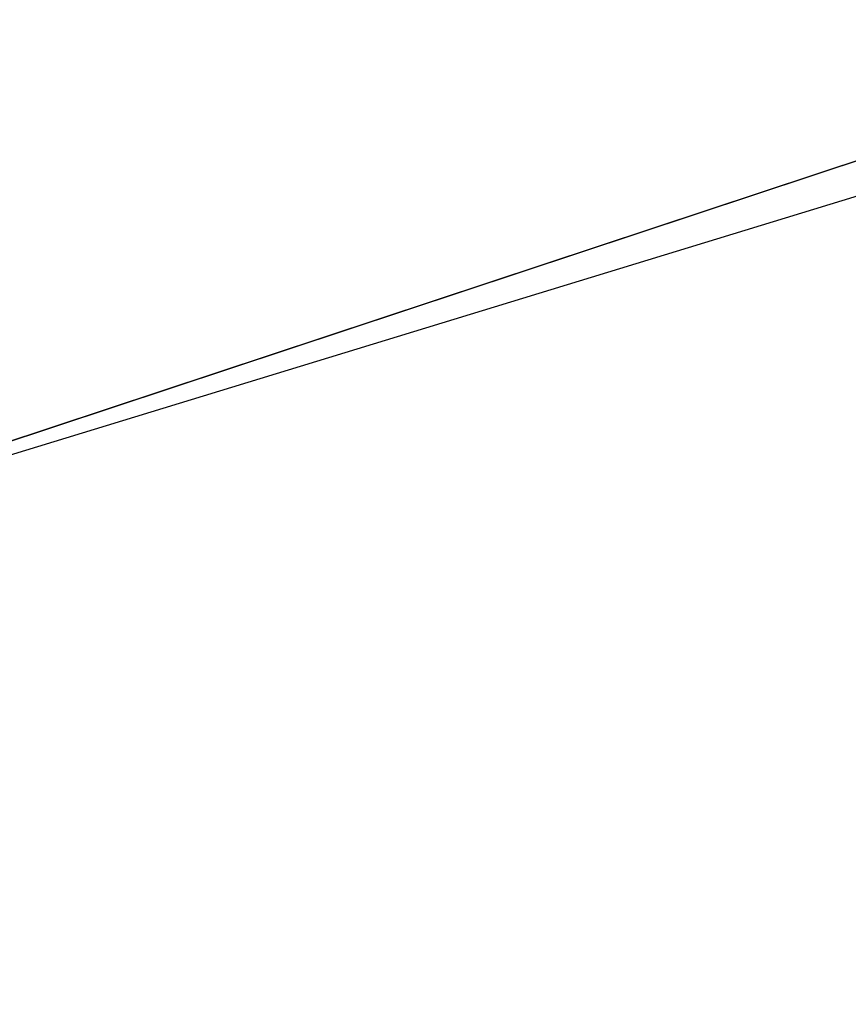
# Model space of a CAD drawing. Header units: millimetres. Extents: x -25 to 235, y -115 to 136.
# Tile 121 of 256: x 2.39629 to 2.40331, y 106.45087 to 106.45922. Entities that reach past the tile are written whole.
import ezdxf

# ---------------------------------------------------------------- set-up
doc = ezdxf.new("R2010")
doc.units = ezdxf.units.MM
doc.header["$LTSCALE"] = 81.481481
for name, color, linetype in [('202', 7, 'CONTINUOUS'), ('203', 7, 'CONTINUOUS'), ('204', 7, 'CONTINUOUS'), ('247', 7, 'CONTINUOUS')]:
    doc.layers.add(name, color=color, linetype=linetype)

msp = doc.modelspace()

# ---------------------------------------------------------------- linework, layer by layer
at = {"layer": '202', "linetype": 'CONTINUOUS'}
for points in [[(2.4197866, 106.3620453, 6.260501), (2.4208698, 106.3585026, 6.62), (2.3905509, 106.457671, 6.2615027), (2.4197866, 106.3620453, 6.260501)], [(2.3905509, 106.457671, 6.2615027), (2.4208698, 106.3585026, 6.62), (2.3916342, 106.4541277, 6.6210592), (2.3905509, 106.457671, 6.2615027)], [(2.418764, 106.3653903, 5.901), (2.4197866, 106.3620453, 6.260501), (2.3905509, 106.457671, 6.2615027), (2.418764, 106.3653903, 5.901)]]:
    msp.add_3dface(points, dxfattribs=at)
at = {"layer": '203', "linetype": 'CONTINUOUS'}
for points in [[(2.3473297, 106.448548, 5.8579371), (2.4063727, 106.361908, 5.8699161), (2.3771357, 106.4575339, 5.8708542), (2.3473297, 106.448548, 5.8579371)], [(2.4063727, 106.361908, 5.8699161), (2.418764, 106.3653903, 5.901), (2.3771357, 106.4575339, 5.8708542), (2.4063727, 106.361908, 5.8699161)]]:
    msp.add_3dface(points, dxfattribs=at)
at = {"layer": '204', "linetype": 'CONTINUOUS'}
msp.add_3dface([(2.4208698, 106.3585026, 6.62), (2.204974, 106.2932112, 6.5551679), (2.3916342, 106.4541277, 6.6210592), (2.4208698, 106.3585026, 6.62)], dxfattribs=at)
at = {"layer": '247', "color": 7, "linetype": 'CONTINUOUS', "true_color": 0x282828}
for points in [[(3.1759782, 106.7146652, 4.363926), (3.2345182, 106.7327158, 4.342902), (2.3275148, 106.4552144, 4.3706992), (3.1759782, 106.7146652, 4.363926)], [(3.1097598, 106.6944146, 4.3646982), (3.1759782, 106.7146652, 4.363926), (2.3275148, 106.4552144, 4.3706992), (3.1097598, 106.6944146, 4.3646982)], [(3.1097598, 106.6944146, 4.3646982), (2.3275148, 106.4552144, 4.3706992), (2.5283388, 106.5166125, 4.3706992), (3.1097598, 106.6944146, 4.3646982)], [(2.3550337, 106.4509412, -5.8540786), (2.5057925, 106.5003973, -5.4998092), (2.6671956, 106.5479824, -5.687959), (2.3550337, 106.4509412, -5.8540786)], [(2.3550337, 106.4509412, -5.8540786), (2.6671956, 106.5479824, -5.687959), (2.5391205, 106.5059416, -5.9834044), (2.3550337, 106.4509412, -5.8540786)], [(2.3771357, 106.4575339, 5.8708542), (2.3895281, 106.4610165, 5.9019442), (2.5897294, 106.5244512, 5.6719074), (2.3771357, 106.4575339, 5.8708542)], [(2.3895281, 106.4610165, 5.9019442), (2.3905509, 106.457671, 6.2615027), (2.5910412, 106.5201607, 6.1464851), (2.3895281, 106.4610165, 5.9019442)], [(2.3905509, 106.457671, 6.2615027), (2.3916342, 106.4541277, 6.6210592), (2.5910412, 106.5201607, 6.1464851), (2.3905509, 106.457671, 6.2615027)], [(2.3916342, 106.4541277, 6.6210592), (2.5924582, 106.5155257, 6.6210592), (2.5910412, 106.5201607, 6.1464851), (2.3916342, 106.4541277, 6.6210592)], [(2.3275148, 106.4552144, 4.3706992), (2.3524523, 106.4593875, 4.8196331), (2.5283388, 106.5166125, 4.3706992), (2.3275148, 106.4552144, 4.3706992)], [(2.5331623, 106.5008354, -6.3030083), (2.3550337, 106.4509412, -5.8540786), (2.5391205, 106.5059416, -5.9834044), (2.5331623, 106.5008354, -6.3030083)]]:
    msp.add_3dface(points, dxfattribs=at)

doc.saveas('drawing.dxf')
